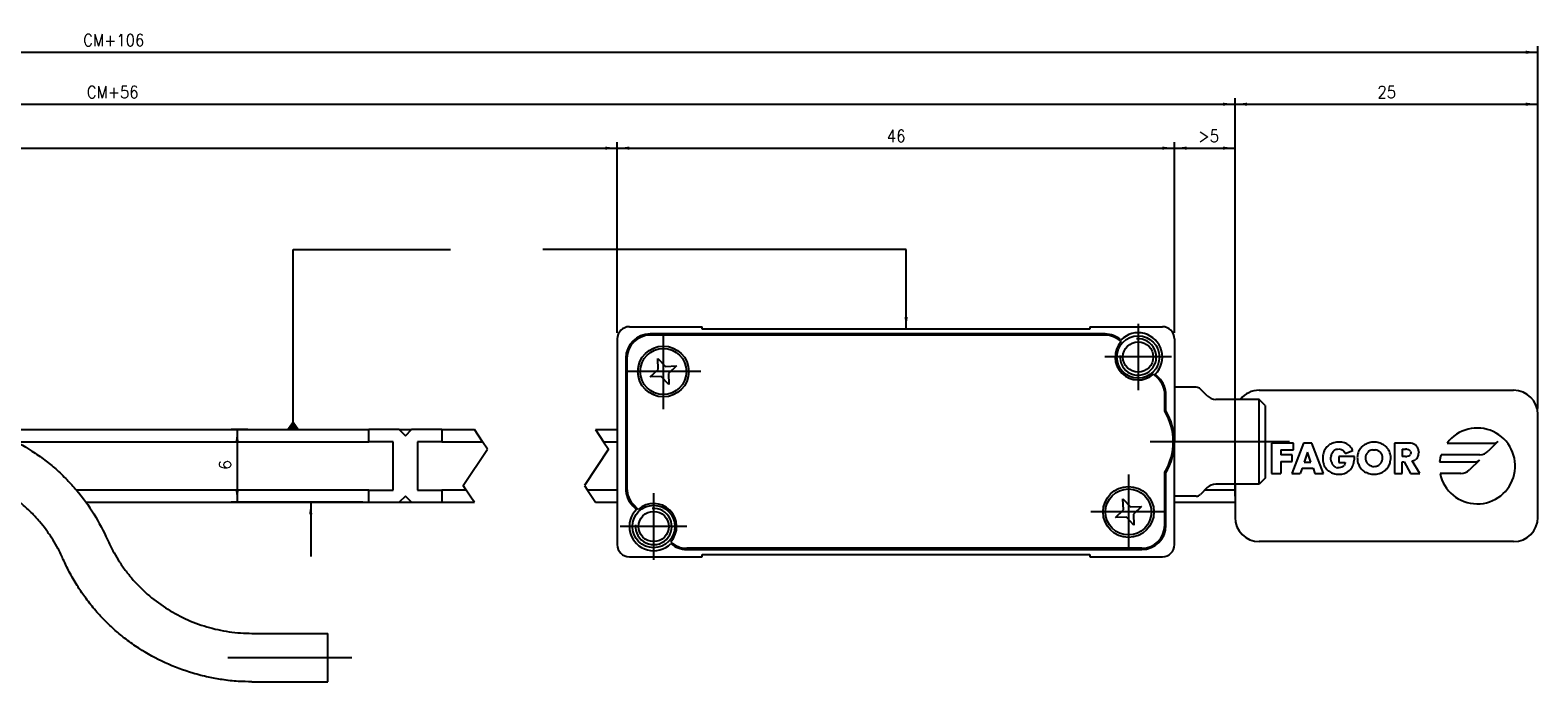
# Model space of a CAD drawing. Header units: millimetres. Extents: x -235 to 1395, y -109 to 485.
# Tile 13 of 17: x 150 to 399, y 199 to 306. Entities that reach past the tile are written whole.
import ezdxf

# ---------------------------------------------------------------- set-up
doc = ezdxf.new("R2010")
doc.units = ezdxf.units.MM
doc.linetypes.add('DASHED', pattern=[15, 7, -8])
doc.linetypes.add('DOT_CENTER', pattern=[14, 12, -1, 0, -1])
doc.layers.add('1', color=7, linetype='Continuous')
doc.styles.add('CONVERTER_11', font='txt.shx', dxfattribs={"width": 0.9})
doc.dimstyles.new('ME10_DIM_17', dxfattribs={"dimtxt": 1, "dimasz": 1, "dimexe": 0.5, "dimexo": 0.5, "dimgap": 0.5, "dimtad": 1, "dimdsep": 46, "dimtxsty": 'CONVERTER_11', "dimsah": 1, "dimcen": 0.09, "dimclrd": 2, "dimclre": 2, "dimclrt": 2, "dimadec": 0, "dimazin": 0, "dimtfac": 1, "dimtdec": 4, "dimtix": 1, "dimtmove": 0, "dimatfit": 3, "dimfxl": 1, "dimtolj": 1, "dimtzin": 0, "dimarcsym": 0})
doc.dimstyles.new('ME10_DIM_23', dxfattribs={"dimtxt": 1, "dimasz": 1, "dimexe": 0.5, "dimexo": 0.5, "dimgap": 0.5, "dimtad": 1, "dimdsep": 46, "dimtxsty": 'CONVERTER_11', "dimsah": 1, "dimcen": 0.09, "dimclrd": 2, "dimclre": 2, "dimclrt": 2, "dimadec": 0, "dimazin": 0, "dimtfac": 1, "dimtdec": 4, "dimtix": 1, "dimtmove": 0, "dimatfit": 3, "dimfxl": 1, "dimtolj": 1, "dimtzin": 0, "dimarcsym": 0})
doc.dimstyles.new('ME10_DIM_24', dxfattribs={"dimtxt": 1, "dimasz": 1, "dimexe": 0.5, "dimexo": 0.5, "dimgap": 0.5, "dimtad": 1, "dimdsep": 46, "dimtxsty": 'CONVERTER_11', "dimsah": 1, "dimcen": 0.09, "dimclrd": 2, "dimclre": 2, "dimclrt": 2, "dimadec": 0, "dimazin": 0, "dimtfac": 1, "dimtdec": 4, "dimtix": 1, "dimtmove": 0, "dimatfit": 3, "dimfxl": 1, "dimtolj": 1, "dimtzin": 0, "dimarcsym": 0})
doc.dimstyles.new('ME10_DIM_25', dxfattribs={"dimtxt": 1, "dimasz": 1, "dimexe": 0.5, "dimexo": 0.5, "dimgap": 0.5, "dimtad": 1, "dimdsep": 46, "dimtxsty": 'CONVERTER_11', "dimsah": 1, "dimcen": 0.09, "dimclrd": 2, "dimclre": 2, "dimclrt": 2, "dimadec": 0, "dimazin": 0, "dimtfac": 1, "dimtdec": 4, "dimtix": 1, "dimtmove": 0, "dimatfit": 3, "dimfxl": 1, "dimtolj": 1, "dimtzin": 0, "dimarcsym": 0})
doc.dimstyles.new('ME10_DIM_26', dxfattribs={"dimtxt": 1, "dimasz": 1, "dimexe": 0.5, "dimexo": 0.5, "dimgap": 0.5, "dimtad": 1, "dimdsep": 46, "dimtxsty": 'CONVERTER_11', "dimsah": 1, "dimcen": 0.09, "dimclrd": 2, "dimclre": 2, "dimclrt": 2, "dimadec": 0, "dimazin": 0, "dimtfac": 1, "dimtdec": 4, "dimtix": 1, "dimtmove": 0, "dimatfit": 3, "dimfxl": 1, "dimtolj": 1, "dimtzin": 0, "dimarcsym": 0})
doc.dimstyles.new('ME10_DIM_27', dxfattribs={"dimtxt": 1, "dimasz": 1, "dimexe": 0.5, "dimexo": 0.5, "dimgap": 0.5, "dimtad": 1, "dimdsep": 46, "dimtxsty": 'CONVERTER_11', "dimsah": 1, "dimcen": 0.09, "dimclrd": 2, "dimclre": 2, "dimclrt": 2, "dimadec": 0, "dimazin": 0, "dimtfac": 1, "dimtdec": 4, "dimtix": 1, "dimtmove": 0, "dimatfit": 3, "dimfxl": 1, "dimtolj": 1, "dimtzin": 0, "dimarcsym": 0})
doc.dimstyles.new('ME10_DIM_29', dxfattribs={"dimtxt": 1, "dimasz": 1, "dimexe": 0.5, "dimexo": 0.5, "dimgap": 0.5, "dimtad": 1, "dimdsep": 46, "dimtxsty": 'CONVERTER_11', "dimsah": 1, "dimcen": 0.09, "dimclrd": 2, "dimclre": 2, "dimclrt": 2, "dimadec": 0, "dimazin": 0, "dimtfac": 1, "dimtdec": 4, "dimtix": 1, "dimtmove": 0, "dimatfit": 3, "dimfxl": 1, "dimtolj": 1, "dimtzin": 0, "dimarcsym": 0})
doc.dimstyles.get("Standard").update_dxf_attribs({"dimtxt": 0.18, "dimasz": 0.18, "dimexe": 0.18, "dimexo": 0.0625, "dimgap": 0.09, "dimtad": 0, "dimtih": 1, "dimtoh": 1, "dimdec": 4, "dimzin": 0, "dimdsep": 46, "dimtxsty": 'Standard', "dimcen": 0.09, "dimadec": 0, "dimazin": 0, "dimtfac": 1, "dimtdec": 4, "dimtofl": 0, "dimtmove": 0, "dimatfit": 3, "dimfxl": 1, "dimtolj": 1, "dimtzin": 0, "dimarcsym": 0})

# ---------------------------------------------------------------- blocks, each defined once
blk = doc.blocks.new('CABEZA_REGLA_EXPOSED_2__24', base_point=(123.5, 109.65))
at = {"color": 7, "linetype": 'Continuous'}
for p, q in [((124.5, 128.65), (130.5, 128.65)), ((130.5, 128.45), (130.5, 128.65)), ((162.5, 128.45), (130.5, 128.45)), ((162.5, 128.65), (168.5, 128.65)), ((162.5, 128.65), (162.5, 128.45)), ((123.5, 127.65), (123.5, 110.65)), ((163.77, 128.05), (126.2, 128.05)), ((163.77, 127.95), (126.2, 127.95)), ((169.5, 127.65), (169.5, 123.65)), ((124.2, 126.05), (124.2, 115.28)), ((124.3, 126.05), (124.3, 115.28)), ((126.85, 126.03), (127.47, 125.37)), ((126.88, 125.12), (126.85, 126.03)), ((126.22, 124.5), (126.88, 125.12)), ((127.13, 124.53), (126.22, 124.5)), ((127.75, 123.87), (127.13, 124.53)), ((127.47, 125.37), (128.38, 125.41)), ((128.38, 125.41), (127.72, 124.78)), ((127.72, 124.78), (127.75, 123.87)), ((168.14, 124.37), (167.77, 124.74)), ((167.91, 124.74), (168.21, 124.44)), ((169.5, 123.65), (169.5, 119.15)), ((171.29, 123.65), (169.5, 123.65)), ((172.21, 122.94), (171.65, 123.5)), ((168.7, 121.67), (168.7, 123.02)), ((168.8, 121.7), (168.8, 123.02)), ((176.5, 122.65), (172.91, 122.65)), ((177, 122.15), (176.5, 122.65)), ((176.5, 119.15), (176.5, 122.65)), ((177, 122.15), (177, 119.15)), ((169.5, 114.65), (169.5, 119.15)), ((176.5, 115.65), (176.5, 119.15)), ((177, 119.15), (177, 116.15)), ((168.7, 112.25), (168.7, 116.63)), ((168.8, 112.25), (168.8, 116.6)), ((177, 116.15), (176.5, 115.65)), ((171.29, 114.65), (169.5, 114.65)), ((169.5, 110.65), (169.5, 114.65)), ((172.21, 115.36), (171.65, 114.8)), ((176.5, 115.65), (172.91, 115.65)), ((125.09, 113.56), (124.79, 113.86)), ((125.23, 113.56), (124.86, 113.94)), ((164.62, 112.9), (165.28, 113.52)), ((165.25, 114.43), (165.87, 113.77)), ((165.28, 113.52), (165.25, 114.43)), ((165.87, 113.77), (166.78, 113.81)), ((166.78, 113.81), (166.12, 113.18)), ((165.53, 112.93), (164.62, 112.9)), ((166.15, 112.27), (165.53, 112.93)), ((166.12, 113.18), (166.15, 112.27)), ((124.5, 109.65), (130.5, 109.65)), ((166.8, 110.35), (129.23, 110.35)), ((129.23, 110.25), (166.8, 110.25)), ((130.5, 109.65), (130.5, 109.85)), ((130.5, 109.85), (162.5, 109.85)), ((162.5, 109.85), (162.5, 109.65)), ((162.5, 109.65), (168.5, 109.65))]:
    blk.add_line(p, q, dxfattribs=at)
for centre, radius in [((127.3, 124.95), 2.1), ((166.5, 126.15), 1.75), ((166.5, 126.15), 1.25), ((127.3, 124.95), 1.9), ((165.7, 113.35), 2.1), ((165.7, 113.35), 1.9), ((126.5, 112.15), 1.75), ((126.5, 112.15), 1.25)]:
    blk.add_circle(centre, radius, dxfattribs=at)
for centre, radius, start, end in [((124.5, 127.65), 1, 90, 180), ((168.5, 127.65), 1, 0, 90), ((126.2, 126.05), 2, 90, 180), ((126.2, 126.05), 1.9, 90, 180), ((163.77, 126.05), 2, 49.0546, 90), ((163.77, 126.05), 1.9, 46.1691, 90), ((166.5, 126.15), 1.9, 138.0289, 311.983), ((166.5, 126.15), 2, 315, 135.1434), ((166.8, 123.02), 1.9, 0, 45), ((166.8, 123.02), 2, 0, 45), ((171.29, 123.15), 0.5, 45, 90), ((172.91, 123.65), 1, 225, 270), ((164.5, 119.15), 4.9, 328.9973, 31.0027), ((164.5, 119.15), 5, 0, 30.6834), ((164.5, 119.15), 5, 329.3166, 0), ((126.2, 115.28), 2, 180, 225), ((126.2, 115.28), 1.9, 180, 225), ((171.29, 115.15), 0.5, 270, 315), ((172.91, 114.65), 1, 90, 135), ((126.5, 112.15), 2, 135, 315.1434), ((126.5, 112.15), 1.9, 318.0289, 131.983), ((166.8, 112.25), 2, 270, 0), ((166.8, 112.25), 1.9, 270, 0), ((129.23, 112.25), 1.9, 226.1691, 270), ((124.5, 110.65), 1, 180, 270), ((129.23, 112.25), 2, 229.0546, 270), ((168.5, 110.65), 1, 270, 0)]:
    blk.add_arc(centre, radius, start, end, dxfattribs=at)
at = {"layer": '1', "color": 2, "linetype": 'DOT_CENTER'}
for p, q in [((166.5, 128.9), (166.5, 123.4)), ((127.3, 128.05), (127.3, 121.85)), ((169.25, 126.15), (163.75, 126.15)), ((130.4, 124.95), (124.2, 124.95)), ((173.29, 119.15), (167.5, 119.15)), ((174.21, 119.15), (169.65, 119.15)), ((179, 119.15), (170.91, 119.15)), ((165.7, 116.45), (165.7, 110.25)), ((126.5, 114.9), (126.5, 109.4)), ((168.8, 113.35), (162.6, 113.35)), ((129.25, 112.15), (123.75, 112.15))]:
    blk.add_line(p, q, dxfattribs=at)
at = {"layer": '1', "color": 30, "linetype": 'Continuous'}
for centre in [(166.5, 126.15), (126.5, 112.15)]:
    blk.add_arc(centre, 1.5, 175, 95, dxfattribs=at)
blk = doc.blocks.new('FLEJE_REGLA_EXPOSED_ADHESIVADA_520__25', base_point=(-31.5, 110.9))
at = {"color": 7, "linetype": 'Continuous'}
for p, q in [((176.5, 123.4), (197.5, 123.4)), ((199.5, 112.9), (199.5, 121.4)), ((71.61, 120.15), (103, 120.15)), ((103, 119.15), (103, 120.15)), ((105.5, 120.15), (103, 120.15)), ((105.5, 120.15), (106.5, 120.15)), ((105.5, 120.15), (106, 119.65)), ((106, 119.65), (106.5, 120.15)), ((109, 120.15), (106.5, 120.15)), ((109, 120.15), (109, 119.15)), ((109, 120.15), (111.7, 120.15)), ((121.7, 120.15), (123.5, 120.15)), ((73.87, 119.15), (103, 119.15)), ((105, 119.15), (103, 119.15)), ((105, 115.15), (105, 119.15)), ((109, 119.15), (107, 119.15)), ((107, 119.15), (107, 115.15)), ((109, 119.15), (112.36, 119.15)), ((122.36, 119.15), (123.5, 119.15)), ((177.51, 119.04), (177.51, 116.54)), ((179.33, 119.04), (177.51, 119.04)), ((178.29, 118.49), (179.33, 118.49)), ((178.29, 118.49), (178.29, 118.07)), ((180.14, 119.04), (179.18, 116.54)), ((179.33, 118.49), (179.33, 119.04)), ((180.85, 119.04), (180.14, 119.04)), ((180.49, 118.28), (180.22, 117.47)), ((180.76, 117.47), (180.49, 118.28)), ((181.79, 116.54), (180.85, 119.04)), ((181.83, 118.31), (181.8, 118.21)), ((181.87, 118.4), (181.83, 118.31)), ((181.91, 118.49), (181.87, 118.4)), ((181.96, 118.57), (181.91, 118.49)), ((182.02, 118.65), (181.96, 118.57)), ((182.08, 118.72), (182.02, 118.65)), ((182.15, 118.79), (182.08, 118.72)), ((182.22, 118.85), (182.15, 118.79)), ((182.22, 118.85), (182.3, 118.91)), ((182.38, 118.96), (182.3, 118.91)), ((182.47, 119), (182.38, 118.96)), ((182.57, 119.04), (182.47, 119)), ((182.5, 118.18), (182.55, 118.27)), ((182.55, 118.27), (182.61, 118.35)), ((182.66, 119.07), (182.57, 119.04)), ((182.61, 118.35), (182.68, 118.42)), ((182.77, 119.09), (182.66, 119.07)), ((182.68, 118.42), (182.76, 118.48)), ((182.76, 118.48), (182.85, 118.53)), ((182.87, 119.11), (182.77, 119.09)), ((182.85, 118.53), (182.95, 118.55)), ((182.98, 119.12), (182.87, 119.11)), ((182.95, 118.55), (183.06, 118.56)), ((183.09, 119.12), (182.98, 119.12)), ((183.06, 118.56), (183.19, 118.55)), ((183.21, 119.12), (183.09, 119.12)), ((183.19, 118.55), (183.3, 118.51)), ((183.32, 119.11), (183.21, 119.12)), ((183.3, 118.51), (183.4, 118.46)), ((183.43, 119.09), (183.32, 119.11)), ((183.4, 118.46), (183.48, 118.38)), ((183.53, 119.06), (183.43, 119.09)), ((183.48, 118.38), (183.55, 118.28)), ((183.63, 119.02), (183.53, 119.06)), ((183.55, 118.28), (183.6, 118.17)), ((183.6, 118.17), (184.22, 118.43)), ((183.72, 118.98), (183.63, 119.02)), ((183.81, 118.92), (183.72, 118.98)), ((183.89, 118.86), (183.81, 118.92)), ((183.97, 118.79), (183.89, 118.86)), ((184.04, 118.71), (183.97, 118.79)), ((184.11, 118.62), (184.04, 118.71)), ((184.17, 118.53), (184.11, 118.62)), ((184.22, 118.43), (184.17, 118.53)), ((184.7, 118.34), (184.66, 118.24)), ((184.74, 118.42), (184.7, 118.34)), ((184.79, 118.51), (184.74, 118.42)), ((184.85, 118.59), (184.79, 118.51)), ((184.91, 118.66), (184.85, 118.59)), ((184.98, 118.73), (184.91, 118.66)), ((185.05, 118.8), (184.98, 118.73)), ((185.13, 118.86), (185.05, 118.8)), ((185.21, 118.91), (185.13, 118.86)), ((185.3, 118.96), (185.21, 118.91)), ((185.39, 119), (185.3, 118.96)), ((185.48, 119.04), (185.39, 119)), ((185.48, 118.29), (185.41, 118.22)), ((185.57, 119.07), (185.48, 119.04)), ((185.56, 118.36), (185.48, 118.29)), ((185.65, 118.42), (185.56, 118.36)), ((185.67, 119.09), (185.57, 119.07)), ((185.75, 118.46), (185.65, 118.42)), ((185.77, 119.11), (185.67, 119.09)), ((185.86, 118.49), (185.75, 118.46)), ((185.87, 119.12), (185.77, 119.11)), ((185.86, 118.49), (185.97, 118.49)), ((185.97, 119.12), (185.87, 119.12)), ((186.08, 119.12), (185.97, 119.12)), ((185.97, 118.49), (186.09, 118.49)), ((186.18, 119.11), (186.08, 119.12)), ((186.2, 118.46), (186.09, 118.49)), ((186.28, 119.09), (186.18, 119.11)), ((186.3, 118.42), (186.2, 118.46)), ((186.37, 119.07), (186.28, 119.09)), ((186.3, 118.42), (186.39, 118.36)), ((186.47, 119.04), (186.37, 119.07)), ((186.47, 118.29), (186.39, 118.36)), ((186.56, 119), (186.47, 119.04)), ((186.54, 118.22), (186.47, 118.29)), ((186.65, 118.96), (186.56, 119)), ((186.74, 118.91), (186.65, 118.96)), ((186.82, 118.86), (186.74, 118.91)), ((186.9, 118.8), (186.82, 118.86)), ((186.97, 118.73), (186.9, 118.8)), ((187.04, 118.66), (186.97, 118.73)), ((187.1, 118.59), (187.04, 118.66)), ((187.16, 118.51), (187.1, 118.59)), ((187.21, 118.42), (187.16, 118.51)), ((187.25, 118.34), (187.21, 118.42)), ((187.29, 118.24), (187.25, 118.34)), ((187.66, 119.04), (187.66, 116.54)), ((188.8, 119.04), (187.66, 119.04)), ((188.31, 118.54), (188.31, 117.92)), ((188.31, 118.54), (188.56, 118.54)), ((188.69, 118.54), (188.56, 118.54)), ((188.69, 118.54), (188.81, 118.51)), ((188.92, 119.04), (188.8, 119.04)), ((188.91, 118.46), (188.81, 118.51)), ((188.98, 118.37), (188.91, 118.46)), ((189.04, 119.02), (188.92, 119.04)), ((188.98, 118.37), (189.01, 118.23)), ((189.15, 119), (189.04, 119.02)), ((189.25, 118.96), (189.15, 119)), ((189.34, 118.91), (189.25, 118.96)), ((189.42, 118.86), (189.34, 118.91)), ((189.49, 118.79), (189.42, 118.86)), ((189.56, 118.71), (189.49, 118.79)), ((189.6, 118.62), (189.56, 118.71)), ((189.64, 118.52), (189.6, 118.62)), ((189.66, 118.4), (189.64, 118.52)), ((189.66, 118.4), (189.67, 118.27)), ((189.66, 118.16), (189.67, 118.27)), ((192, 119.03), (195.86, 119.03)), ((196.21, 119.18), (195.4, 118.37)), ((179.21, 118.07), (178.29, 118.07)), ((178.29, 117.52), (179.21, 117.52)), ((178.29, 117.52), (178.29, 116.54)), ((179.21, 117.52), (179.21, 118.07)), ((180.22, 117.47), (180.76, 117.47)), ((181.75, 118), (181.74, 117.89)), ((181.74, 117.89), (181.74, 117.78)), ((181.74, 117.78), (181.74, 117.67)), ((181.74, 117.67), (181.75, 117.56)), ((181.77, 118.11), (181.75, 118)), ((181.75, 117.56), (181.77, 117.46)), ((181.8, 118.21), (181.77, 118.11)), ((181.77, 117.46), (181.8, 117.36)), ((181.8, 117.36), (181.83, 117.27)), ((181.83, 117.27), (181.87, 117.17)), ((181.87, 117.17), (181.91, 117.09)), ((181.91, 117.09), (181.96, 117.01)), ((181.96, 117.01), (182.02, 116.93)), ((182.41, 117.78), (182.42, 117.88)), ((182.42, 117.67), (182.41, 117.78)), ((182.44, 117.98), (182.42, 117.88)), ((182.44, 117.57), (182.42, 117.67)), ((182.44, 117.98), (182.46, 118.08)), ((182.47, 117.47), (182.44, 117.57)), ((182.46, 118.08), (182.5, 118.18)), ((182.51, 117.37), (182.47, 117.47)), ((182.56, 117.28), (182.51, 117.37)), ((182.62, 117.2), (182.56, 117.28)), ((182.69, 117.13), (182.62, 117.2)), ((182.77, 117.07), (182.69, 117.13)), ((182.86, 117.03), (182.77, 117.07)), ((182.86, 117.03), (182.96, 117)), ((183.07, 117.94), (183.07, 117.43)), ((184.36, 117.94), (183.07, 117.94)), ((183.07, 117.43), (183.6, 117.43)), ((183.21, 117.01), (183.07, 116.99)), ((183.33, 117.04), (183.21, 117.01)), ((183.43, 117.1), (183.33, 117.04)), ((183.43, 117.1), (183.51, 117.19)), ((183.57, 117.3), (183.51, 117.19)), ((183.6, 117.43), (183.57, 117.3)), ((184.1, 116.95), (184.17, 117.06)), ((184.17, 117.06), (184.22, 117.16)), ((184.22, 117.16), (184.26, 117.26)), ((184.26, 117.26), (184.3, 117.37)), ((184.3, 117.37), (184.32, 117.48)), ((184.32, 117.48), (184.34, 117.59)), ((184.34, 117.59), (184.35, 117.7)), ((184.35, 117.82), (184.36, 117.94)), ((184.35, 117.7), (184.35, 117.82)), ((184.6, 117.95), (184.59, 117.84)), ((184.59, 117.84), (184.6, 117.73)), ((184.61, 118.05), (184.6, 117.95)), ((184.6, 117.73), (184.61, 117.62)), ((184.63, 118.15), (184.61, 118.05)), ((184.61, 117.62), (184.62, 117.52)), ((184.62, 117.52), (184.65, 117.42)), ((184.66, 118.24), (184.63, 118.15)), ((184.65, 117.42), (184.68, 117.33)), ((184.68, 117.33), (184.71, 117.24)), ((184.71, 117.24), (184.76, 117.15)), ((184.76, 117.15), (184.81, 117.07)), ((184.81, 117.07), (184.86, 116.99)), ((185.28, 117.94), (185.27, 117.84)), ((185.27, 117.84), (185.28, 117.72)), ((185.3, 118.04), (185.28, 117.94)), ((185.28, 117.72), (185.3, 117.61)), ((185.3, 118.04), (185.35, 118.13)), ((185.3, 117.61), (185.33, 117.51)), ((185.33, 117.51), (185.38, 117.42)), ((185.35, 118.13), (185.41, 118.22)), ((185.38, 117.42), (185.44, 117.34)), ((185.44, 117.34), (185.51, 117.27)), ((185.51, 117.27), (185.59, 117.21)), ((185.68, 117.16), (185.59, 117.21)), ((185.77, 117.12), (185.68, 117.16)), ((185.77, 117.12), (185.87, 117.1)), ((185.87, 117.1), (185.97, 117.09)), ((186.08, 117.1), (185.97, 117.09)), ((186.08, 117.1), (186.18, 117.12)), ((186.18, 117.12), (186.27, 117.16)), ((186.27, 117.16), (186.36, 117.21)), ((186.36, 117.21), (186.44, 117.27)), ((186.44, 117.27), (186.51, 117.34)), ((186.51, 117.34), (186.57, 117.42)), ((186.6, 118.13), (186.54, 118.22)), ((186.57, 117.42), (186.61, 117.51)), ((186.64, 118.04), (186.6, 118.13)), ((186.61, 117.51), (186.65, 117.61)), ((186.67, 117.94), (186.64, 118.04)), ((186.65, 117.61), (186.67, 117.72)), ((186.68, 117.84), (186.67, 117.94)), ((186.67, 117.72), (186.68, 117.84)), ((187.09, 116.99), (187.14, 117.07)), ((187.14, 117.07), (187.19, 117.15)), ((187.19, 117.15), (187.23, 117.24)), ((187.23, 117.24), (187.27, 117.33)), ((187.27, 117.33), (187.3, 117.42)), ((187.32, 118.15), (187.29, 118.24)), ((187.3, 117.42), (187.32, 117.52)), ((187.34, 118.05), (187.32, 118.15)), ((187.32, 117.52), (187.34, 117.62)), ((187.35, 117.95), (187.34, 118.05)), ((187.34, 117.62), (187.35, 117.73)), ((187.35, 117.84), (187.35, 117.95)), ((187.35, 117.73), (187.35, 117.84)), ((188.56, 117.92), (188.31, 117.92)), ((188.31, 117.5), (188.46, 117.5)), ((188.31, 116.54), (188.31, 117.5)), ((188.46, 117.5), (189, 116.54)), ((188.56, 117.92), (188.69, 117.93)), ((188.81, 117.95), (188.69, 117.93)), ((188.91, 118.01), (188.81, 117.95)), ((188.91, 118.01), (188.98, 118.1)), ((189.01, 118.23), (188.98, 118.1)), ((189.12, 117.57), (189.24, 117.6)), ((189.77, 116.54), (189.12, 117.57)), ((189.24, 117.6), (189.34, 117.64)), ((189.34, 117.64), (189.42, 117.7)), ((189.5, 117.77), (189.42, 117.7)), ((189.5, 117.77), (189.56, 117.86)), ((189.56, 117.86), (189.61, 117.95)), ((189.61, 117.95), (189.64, 118.05)), ((189.64, 118.05), (189.66, 118.16)), ((191.39, 117.49), (194.32, 117.49)), ((194.7, 118.08), (191.52, 118.08)), ((194.67, 117.64), (193.86, 116.82)), ((177.51, 116.54), (178.29, 116.54)), ((179.18, 116.54), (179.87, 116.54)), ((180.04, 116.98), (179.87, 116.54)), ((180.04, 116.98), (180.94, 116.98)), ((180.94, 116.98), (181.1, 116.54)), ((181.1, 116.54), (181.79, 116.54)), ((182.02, 116.93), (182.08, 116.86)), ((182.08, 116.86), (182.14, 116.79)), ((182.14, 116.79), (182.22, 116.73)), ((182.29, 116.68), (182.22, 116.73)), ((182.29, 116.68), (182.38, 116.63)), ((182.38, 116.63), (182.46, 116.59)), ((182.46, 116.59), (182.55, 116.55)), ((182.55, 116.55), (182.65, 116.52)), ((182.65, 116.52), (182.75, 116.49)), ((182.75, 116.49), (182.85, 116.48)), ((182.85, 116.48), (182.96, 116.46)), ((183.07, 116.99), (182.96, 117)), ((182.96, 116.46), (183.07, 116.46)), ((183.07, 116.46), (183.19, 116.47)), ((183.19, 116.47), (183.31, 116.48)), ((183.31, 116.48), (183.43, 116.5)), ((183.43, 116.5), (183.54, 116.54)), ((183.54, 116.54), (183.65, 116.58)), ((183.65, 116.58), (183.75, 116.63)), ((183.75, 116.63), (183.85, 116.7)), ((183.85, 116.7), (183.94, 116.77)), ((183.94, 116.77), (184.02, 116.85)), ((184.02, 116.85), (184.1, 116.95)), ((184.86, 116.99), (184.92, 116.92)), ((184.92, 116.92), (184.98, 116.85)), ((184.98, 116.85), (185.05, 116.78)), ((185.05, 116.78), (185.13, 116.72)), ((185.13, 116.72), (185.2, 116.67)), ((185.2, 116.67), (185.29, 116.62)), ((185.37, 116.58), (185.29, 116.62)), ((185.47, 116.55), (185.37, 116.58)), ((185.47, 116.55), (185.56, 116.52)), ((185.56, 116.52), (185.66, 116.49)), ((185.66, 116.49), (185.76, 116.48)), ((185.76, 116.48), (185.87, 116.46)), ((185.87, 116.46), (185.97, 116.46)), ((185.97, 116.46), (186.08, 116.46)), ((186.08, 116.46), (186.19, 116.48)), ((186.19, 116.48), (186.29, 116.49)), ((186.29, 116.49), (186.39, 116.52)), ((186.39, 116.52), (186.48, 116.55)), ((186.48, 116.55), (186.57, 116.58)), ((186.57, 116.58), (186.66, 116.62)), ((186.66, 116.62), (186.74, 116.67)), ((186.74, 116.67), (186.82, 116.72)), ((186.82, 116.72), (186.9, 116.78)), ((186.9, 116.78), (186.96, 116.85)), ((186.96, 116.85), (187.03, 116.92)), ((187.03, 116.92), (187.09, 116.99)), ((187.66, 116.54), (188.31, 116.54)), ((189, 116.54), (189.77, 116.54)), ((193.15, 116.53), (191.44, 116.53)), ((103, 115.15), (78.85, 115.15)), ((103, 115.15), (105, 115.15)), ((103, 114.15), (103, 115.15)), ((106, 114.65), (105.5, 114.15)), ((106.5, 114.15), (106, 114.65)), ((107, 115.15), (109, 115.15)), ((109, 115.15), (109, 114.15)), ((111.03, 115.15), (109, 115.15)), ((123.5, 115.15), (121.03, 115.15)), ((174.5, 115.15), (172, 115.15)), ((174.5, 115.65), (174.5, 115.15)), ((174.5, 115.15), (174.5, 114.15)), ((79.64, 114.15), (103, 114.15)), ((103, 114.15), (105.5, 114.15)), ((105.5, 114.15), (106.5, 114.15)), ((106.5, 114.15), (109, 114.15)), ((109, 114.15), (111.7, 114.15)), ((121.7, 114.15), (123.5, 114.15)), ((169.5, 114.15), (174.5, 114.15)), ((174.5, 114.15), (174.5, 112.9)), ((197.5, 110.9), (176.5, 110.9))]:
    blk.add_line(p, q, dxfattribs=at)
at = {"color": 2, "linetype": 'DOT_CENTER'}
for p, q in [((112.36, 119.15), (111.7, 120.15)), ((121.7, 120.15), (122.36, 119.15)), ((110.78, 115.53), (112.78, 118.53)), ((112.78, 118.53), (112.36, 119.15)), ((122.78, 118.53), (120.78, 115.53)), ((122.36, 119.15), (122.78, 118.53)), ((111.03, 115.15), (110.78, 115.53)), ((111.53, 114.4), (111.03, 115.15)), ((120.78, 115.53), (121.03, 115.15)), ((121.03, 115.15), (121.53, 114.4)), ((111.53, 114.4), (111.53, 114.4)), ((111.7, 114.15), (111.53, 114.4)), ((121.53, 114.4), (121.7, 114.15)), ((121.53, 114.4), (121.53, 114.4))]:
    blk.add_line(p, q, dxfattribs=at)
at = {"color": 7, "linetype": 'Continuous'}
for centre, radius, start, end in [((176.5, 121.4), 2, 90, 141.3178), ((197.5, 121.4), 2, 0, 90), ((194.5, 117.15), 3.13, 191.4151, 143.0005), ((194.7, 119.08), 1, 270, 314.9983), ((195.86, 119.53), 0.5, 270.0036, 314.9983), ((194.5, 117.15), 3.13, 162.7749, 173.7386), ((194.32, 117.99), 0.5, 269.9968, 314.9947), ((193.15, 117.53), 1, 270.0079, 314.9947), ((176.5, 112.9), 2, 180, 270), ((197.5, 112.9), 2, 270, 0)]:
    blk.add_arc(centre, radius, start, end, dxfattribs=at)
blk = doc.blocks.new('CABEZA_REGLA_EXPOSED__26', base_point=(-1.5, 99.32))
at = {"color": 7, "linetype": 'Continuous'}
for p, q in [((-0.5, 128.65), (5.5, 128.65)), ((5.5, 128.45), (5.5, 128.65)), ((37.5, 128.45), (5.5, 128.45)), ((37.5, 128.65), (43.5, 128.65)), ((37.5, 128.65), (37.5, 128.45)), ((-1.5, 127.65), (-1.5, 110.65)), ((38.77, 128.05), (1.2, 128.05)), ((38.77, 127.95), (1.2, 127.95)), ((44.5, 127.65), (44.5, 123.65)), ((-0.8, 126.05), (-0.8, 115.28)), ((-0.7, 126.05), (-0.7, 115.28)), ((1.85, 126.03), (2.47, 125.37)), ((1.88, 125.12), (1.85, 126.03)), ((1.22, 124.5), (1.88, 125.12)), ((2.13, 124.53), (1.22, 124.5)), ((2.75, 123.87), (2.13, 124.53)), ((2.47, 125.37), (3.38, 125.41)), ((3.38, 125.41), (2.72, 124.78)), ((2.72, 124.78), (2.75, 123.87)), ((43.14, 124.37), (42.77, 124.74)), ((42.91, 124.74), (43.21, 124.44)), ((44.5, 123.65), (44.5, 119.15)), ((46.29, 123.65), (44.5, 123.65)), ((47.21, 122.94), (46.65, 123.5)), ((43.7, 121.67), (43.7, 123.02)), ((43.8, 121.7), (43.8, 123.02)), ((51.5, 122.65), (47.91, 122.65)), ((52, 122.15), (51.5, 122.65)), ((51.5, 119.15), (51.5, 122.65)), ((52, 122.15), (52, 119.15)), ((65.84, 121.15), (52, 121.15)), ((44.5, 114.65), (44.5, 119.15)), ((51.5, 115.65), (51.5, 119.15)), ((52, 119.15), (52, 116.15)), ((65.84, 117.15), (52, 117.15)), ((43.7, 112.25), (43.7, 116.63)), ((43.8, 112.25), (43.8, 116.6)), ((52, 116.15), (51.5, 115.65)), ((44.5, 110.65), (44.5, 114.65)), ((46.29, 114.65), (44.5, 114.65)), ((47.21, 115.36), (46.65, 114.8)), ((51.5, 115.65), (47.91, 115.65)), ((0.09, 113.56), (-0.21, 113.86)), ((0.23, 113.56), (-0.14, 113.94)), ((39.62, 112.9), (40.28, 113.52)), ((40.25, 114.43), (40.87, 113.77)), ((40.28, 113.52), (40.25, 114.43)), ((40.87, 113.77), (41.78, 113.81)), ((41.78, 113.81), (41.12, 113.18)), ((40.53, 112.93), (39.62, 112.9)), ((41.15, 112.27), (40.53, 112.93)), ((41.12, 113.18), (41.15, 112.27)), ((-0.5, 109.65), (5.5, 109.65)), ((41.8, 110.35), (4.23, 110.35)), ((4.23, 110.25), (41.8, 110.25)), ((5.5, 109.85), (37.5, 109.85)), ((5.5, 109.65), (5.5, 109.85)), ((37.5, 109.85), (37.5, 109.65)), ((37.5, 109.65), (43.5, 109.65)), ((93.34, 103.32), (99.59, 103.32)), ((99.59, 99.32), (99.59, 103.32)), ((93.34, 99.32), (99.59, 99.32))]:
    blk.add_line(p, q, dxfattribs=at)
for centre, radius in [((2.3, 124.95), 2.1), ((41.5, 126.15), 1.75), ((41.5, 126.15), 1.25), ((2.3, 124.95), 1.9), ((40.7, 113.35), 2.1), ((40.7, 113.35), 1.9), ((1.5, 112.15), 1.75), ((1.5, 112.15), 1.25)]:
    blk.add_circle(centre, radius, dxfattribs=at)
for centre, radius, start, end in [((-0.5, 127.65), 1, 90, 180), ((43.5, 127.65), 1, 0, 90), ((1.2, 126.05), 2, 90, 180), ((1.2, 126.05), 1.9, 90, 180), ((38.77, 126.05), 2, 49.0546, 90), ((38.77, 126.05), 1.9, 46.1691, 90), ((41.5, 126.15), 1.9, 138.0289, 311.983), ((41.5, 126.15), 2, 315, 135.1434), ((41.8, 123.02), 1.9, 0, 45), ((41.8, 123.02), 2, 0, 45), ((46.29, 123.15), 0.5, 45, 90), ((47.91, 123.65), 1, 225, 270), ((39.5, 119.15), 4.9, 328.9973, 31.0027), ((39.5, 119.15), 5, 0, 30.6834), ((39.5, 119.15), 5, 329.3166, 0), ((1.2, 115.28), 2, 180, 225), ((1.2, 115.28), 1.9, 180, 225), ((46.29, 115.15), 0.5, 270, 315), ((47.91, 114.65), 1, 90, 135), ((1.5, 112.15), 2, 135, 315.1434), ((1.5, 112.15), 1.9, 318.0289, 131.983), ((41.8, 112.25), 2, 270, 0), ((41.8, 112.25), 1.9, 270, 0), ((4.23, 112.25), 1.9, 226.1691, 270), ((-0.5, 110.65), 1, 180, 270), ((4.23, 112.25), 2, 229.0546, 270), ((43.5, 110.65), 1, 270, 0)]:
    blk.add_arc(centre, radius, start, end, dxfattribs=at)
for points, knots in [([(65.84, 121.15), (66.25, 121.14), (67.08, 121.12), (68.28, 120.99), (69.5, 120.77), (71.09, 120.36), (73.05, 119.63), (74.87, 118.62), (76.21, 117.67), (77.18, 116.88), (78.05, 116.05), (79.14, 114.85), (80.35, 113.23), (81.06, 111.77), (81.42, 111.04)], [0, 0, 0, 0, 1.236594, 2.473067, 3.630439, 4.943977, 7.407587, 9.868647, 11.173594, 12.322874, 13.623778, 14.769718, 17.205837, 19.638989, 19.638989, 19.638989, 19.638989]), ([(77.76, 109.43), (77.62, 109.73), (77.36, 110.29), (76.88, 111.11), (76.37, 111.86), (75.8, 112.57), (75.19, 113.25), (74.52, 113.88), (73.78, 114.49), (73, 115.04), (72.17, 115.54), (71.31, 115.97), (70.46, 116.32), (69.26, 116.72), (67.74, 117.07), (66.47, 117.12), (65.84, 117.15)], [0, 0, 0, 0, 0.984338, 1.853177, 2.841398, 3.713509, 4.588361, 5.581728, 6.460177, 7.457916, 8.458965, 9.341487, 10.346012, 11.231234, 13.124871, 15.019474, 15.019474, 15.019474, 15.019474]), ([(81.42, 111.04), (81.56, 110.74), (81.82, 110.18), (82.29, 109.38), (82.8, 108.63), (83.57, 107.65), (84.67, 106.54), (86.17, 105.4), (87.82, 104.49), (89.3, 103.93), (90.52, 103.62), (91.45, 103.45), (92.4, 103.34), (93.03, 103.33), (93.34, 103.32)], [0, 0, 0, 0, 0.984338, 1.853177, 2.782952, 3.713514, 5.582848, 7.455483, 9.339635, 11.226355, 12.173272, 13.120546, 14.06874, 15.017057, 15.017057, 15.017057, 15.017057]), ([(93.34, 99.32), (92.96, 99.33), (92.13, 99.34), (90.93, 99.48), (89.69, 99.7), (88.09, 100.11), (86.14, 100.84), (84.31, 101.85), (82.97, 102.8), (82.03, 103.58), (81.15, 104.4), (80.31, 105.32), (79.56, 106.28), (78.86, 107.32), (78.26, 108.35), (77.92, 109.08), (77.76, 109.43)], [0, 0, 0, 0, 1.158224, 2.473061, 3.630432, 4.943971, 7.40758, 9.86864, 11.173587, 12.322867, 13.546709, 14.769718, 16.06659, 17.209258, 18.502439, 19.642173, 19.642173, 19.642173, 19.642173])]:
    blk.add_open_spline(points, degree=3, knots=knots, dxfattribs=at)
at = {"layer": '1', "color": 2, "linetype": 'DOT_CENTER'}
for p, q in [((41.5, 128.9), (41.5, 123.4)), ((2.3, 128.05), (2.3, 121.85)), ((44.25, 126.15), (38.75, 126.15)), ((5.4, 124.95), (-0.8, 124.95)), ((48.29, 119.15), (42.5, 119.15)), ((49.21, 119.15), (44.65, 119.15)), ((67.84, 119.15), (45.91, 119.15)), ((40.7, 116.45), (40.7, 110.25)), ((1.5, 114.9), (1.5, 109.4)), ((43.8, 113.35), (37.6, 113.35)), ((4.25, 112.15), (-1.25, 112.15)), ((91.34, 101.32), (101.59, 101.32))]:
    blk.add_line(p, q, dxfattribs=at)
at = {"layer": '1', "color": 30, "linetype": 'Continuous'}
for centre in [(41.5, 126.15), (1.5, 112.15)]:
    blk.add_arc(centre, 1.5, 175, 95, dxfattribs=at)
blk = doc.blocks.new('REGLA_EXPOSED_ADHESIVADA__27', base_point=(-31.5, 99.32))
for name, p in [('CABEZA_REGLA_EXPOSED__26', (-1.5, 99.32)), ('CABEZA_REGLA_EXPOSED_2__24', (123.5, 109.65)), ('FLEJE_REGLA_EXPOSED_ADHESIVADA_520__25', (-31.5, 110.9))]:
    blk.add_blockref(name, p)
blk = doc.blocks.new('EXA_520__28', base_point=(-31.5, 99.32))
blk.add_blockref('REGLA_EXPOSED_ADHESIVADA__27', (-31.5, 99.32))
blk = doc.blocks.new('*D54')
at = {"layer": '1', "color": 2, "linetype": 'Continuous'}
for p, q in [((93, 120.15), (91.62, 120.15)), ((92.12, 120.15), (92.12, 114.15)), ((102.5, 114.15), (91.62, 114.15))]:
    blk.add_line(p, q, dxfattribs=at)
at = {"layer": '1', "color": 2}
for points in [[(92.25, 119.15), (91.98, 119.15), (92.12, 120.15)], [(91.98, 115.15), (92.25, 115.15), (92.12, 114.15)]]:
    blk.add_solid(points, dxfattribs=at)
at = {"layer": '1', "color": 2, "insert": (91.62, 116.85), "char_height": 1, "attachment_point": 7, "rotation": 90, "line_spacing_factor": 0.60024, "style": 'CONVERTER_11'}
blk.add_mtext('6', dxfattribs=at)
blk = doc.blocks.new('*D60')
at = {"layer": '1', "color": 2, "linetype": 'Continuous'}
for p, q in [((-31.5, 121.9), (-31.5, 151.82)), ((-31.5, 151.32), (199.5, 151.32)), ((199.5, 121.9), (199.5, 151.82))]:
    blk.add_line(p, q, dxfattribs=at)
at = {"layer": '1', "color": 2}
for points in [[(-30.5, 151.45), (-30.5, 151.19), (-31.5, 151.32)], [(198.5, 151.19), (198.5, 151.45), (199.5, 151.32)]]:
    blk.add_solid(points, dxfattribs=at)
at = {"layer": '1', "color": 2, "insert": (79.4, 151.82), "char_height": 1, "attachment_point": 7, "rotation": 0.0001, "line_spacing_factor": 0.60024, "style": 'CONVERTER_11'}
blk.add_mtext('CM+106', dxfattribs=at)
blk = doc.blocks.new('*D61')
at = {"layer": '1', "color": 2, "linetype": 'Continuous'}
for p, q in [((174.5, 115.65), (174.5, 147.53)), ((174.5, 147.03), (199.5, 147.03)), ((199.5, 121.9), (199.5, 147.53))]:
    blk.add_line(p, q, dxfattribs=at)
at = {"layer": '1', "color": 2}
for points in [[(175.5, 147.16), (175.5, 146.9), (174.5, 147.03)], [(198.5, 146.9), (198.5, 147.16), (199.5, 147.03)]]:
    blk.add_solid(points, dxfattribs=at)
at = {"layer": '1', "color": 2, "insert": (186.25, 147.53), "char_height": 1, "attachment_point": 7, "rotation": 0.0001, "line_spacing_factor": 0.60024, "style": 'CONVERTER_11'}
blk.add_mtext('25', dxfattribs=at)
blk = doc.blocks.new('*D62')
at = {"layer": '1', "color": 2, "linetype": 'Continuous'}
for p, q in [((-6.5, 119.65), (-6.5, 147.53)), ((-6.5, 147.03), (174.5, 147.03)), ((174.5, 114.65), (174.5, 147.53))]:
    blk.add_line(p, q, dxfattribs=at)
at = {"layer": '1', "color": 2}
for points in [[(-5.5, 147.16), (-5.5, 146.9), (-6.5, 147.03)], [(173.5, 146.9), (173.5, 147.16), (174.5, 147.03)]]:
    blk.add_solid(points, dxfattribs=at)
at = {"layer": '1', "color": 2, "insert": (79.7, 147.53), "char_height": 1, "attachment_point": 7, "rotation": 0.0001, "line_spacing_factor": 0.60024, "style": 'CONVERTER_11'}
blk.add_mtext('CM+56', dxfattribs=at)
blk = doc.blocks.new('*D63')
at = {"layer": '1', "color": 2, "linetype": 'Continuous'}
for p, q in [((169.5, 128.15), (169.5, 143.9)), ((169.5, 143.4), (174.5, 143.4)), ((174.5, 116.15), (174.5, 143.9))]:
    blk.add_line(p, q, dxfattribs=at)
at = {"layer": '1', "color": 2}
for points in [[(170.5, 143.53), (170.5, 143.27), (169.5, 143.4)], [(173.5, 143.27), (173.5, 143.53), (174.5, 143.4)]]:
    blk.add_solid(points, dxfattribs=at)
at = {"layer": '1', "color": 2, "insert": (171.48, 143.9), "char_height": 1, "attachment_point": 7, "rotation": 0.0001, "line_spacing_factor": 0.60024, "style": 'CONVERTER_11'}
blk.add_mtext('\\C2;>\\C2;5', dxfattribs=at)
blk = doc.blocks.new('*D64')
at = {"layer": '1', "color": 2, "linetype": 'Continuous'}
for p, q in [((123.5, 128.15), (123.5, 143.9)), ((123.5, 143.4), (169.5, 143.4)), ((169.5, 128.15), (169.5, 143.9))]:
    blk.add_line(p, q, dxfattribs=at)
at = {"layer": '1', "color": 2}
for points in [[(124.5, 143.53), (124.5, 143.27), (123.5, 143.4)], [(168.5, 143.27), (168.5, 143.53), (169.5, 143.4)]]:
    blk.add_solid(points, dxfattribs=at)
at = {"layer": '1', "color": 2, "insert": (145.75, 143.9), "char_height": 1, "attachment_point": 7, "rotation": 0.0001, "line_spacing_factor": 0.60024, "style": 'CONVERTER_11'}
blk.add_mtext('46', dxfattribs=at)
blk = doc.blocks.new('*D66')
at = {"layer": '1', "color": 2, "linetype": 'Continuous'}
for p, q in [((-1.5, 128.15), (-1.5, 143.9)), ((-1.5, 143.4), (123.5, 143.4)), ((123.5, 128.15), (123.5, 143.9))]:
    blk.add_line(p, q, dxfattribs=at)
at = {"layer": '1', "color": 2}
for points in [[(-0.5, 143.53), (-0.5, 143.27), (-1.5, 143.4)], [(122.5, 143.27), (122.5, 143.53), (123.5, 143.4)]]:
    blk.add_solid(points, dxfattribs=at)
at = {"layer": '1', "color": 2, "insert": (58.84, 143.9), "char_height": 1, "attachment_point": 7, "rotation": 0.0001, "line_spacing_factor": 0.60024, "style": 'CONVERTER_11'}
blk.add_mtext('CM', dxfattribs=at)
blk = doc.blocks.new('Alzado1', base_point=(56.5, 114.028))
at = {"layer": '1', "color": 2, "linetype": 'DASHED'}
for p, q in [((77, 120.15), (93.5, 120.15)), ((77, 119.15), (93.5, 119.15))]:
    blk.add_line(p, q, dxfattribs=at)
at = {"layer": '1', "color": 2}
for points in [[(147.212, 129.45), (147.475, 129.45), (147.344, 128.45)], [(96.731, 120.9), (96.201, 120.15), (97.261, 120.15)], [(98.322, 113.15), (98.059, 113.15), (98.191, 114.15)]]:
    blk.add_solid(points, dxfattribs=at)
blk.add_blockref('EXA_520__28', (-31.5, 99.321))
at = {"layer": '1'}
for base, p1, p2, text, dimstyle, picture, middle in [((-31.5, 151.319), (199.5, 121.4), (-31.5, 121.4), 'CM+106', 'ME10_DIM_23', '*D60', (81.801, 152.319)), ((-6.5, 147.027), (174.5, 114.15), (-6.5, 119.15), 'CM+56', 'ME10_DIM_25', '*D62', (81.801, 148.027)), ((-1.5, 143.402), (123.5, 127.65), (-1.5, 127.65), 'CM', 'ME10_DIM_29', '*D66', (59.645, 144.402))]:
    dim = blk.add_linear_dim(base=base, p1=p1, p2=p2, text=text, dimstyle=dimstyle, dxfattribs=at)
    dim.commit()
    dim.dimension.update_dxf_attribs({"geometry": picture, "text_midpoint": middle, "text_rotation": 0.00014})
for base, p1, p2, dimstyle, picture, middle in [((174.5, 147.027), (199.5, 121.4), (174.5, 115.15), 'ME10_DIM_24', '*D61', (187, 148.027)), ((123.5, 143.402), (169.5, 127.65), (123.5, 127.65), 'ME10_DIM_27', '*D64', (146.5, 144.402))]:
    dim = blk.add_linear_dim(base=base, p1=p1, p2=p2, dimstyle=dimstyle, dxfattribs=at)
    dim.commit()
    dim.dimension.update_dxf_attribs({"geometry": picture, "text_midpoint": middle, "text_rotation": 0.00014})
dim = blk.add_linear_dim(base=(169.5, 143.402), p1=(174.5, 115.65), p2=(169.5, 127.65), dimstyle='ME10_DIM_26', override={"dimpost": '><>'}, dxfattribs=at)
dim.commit()
dim.dimension.update_dxf_attribs({"geometry": '*D63', "text_midpoint": (172, 144.402), "text_rotation": 0.00014})
dim = blk.add_linear_dim(base=(92.115, 120.15), p1=(103, 114.15), p2=(93.5, 120.15), angle=90, dimstyle='ME10_DIM_17', dxfattribs=at)
dim.commit()
dim.dimension.update_dxf_attribs({"geometry": '*D54', "text_midpoint": (91.115, 117.15), "text_rotation": 90})
at = {"layer": '1', "color": 2, "linetype": 'Continuous', "has_arrowhead": 0}
for points in [[(96.731, 120.15), (96.731, 135.024), (109.731, 135.024)], [(147.344, 128.45), (147.344, 135.024), (117.344, 135.024)], [(98.191, 114.15), (98.191, 109.67)]]:
    blk.add_leader(points, dimstyle='Standard', dxfattribs=at)

msp = doc.modelspace()

# ---------------------------------------------------------------- block references
at = {"xscale": 2, "yscale": 2, "zscale": 2}
msp.add_blockref('Alzado1', (113, 228.06), dxfattribs=at)

doc.saveas('drawing.dxf')
